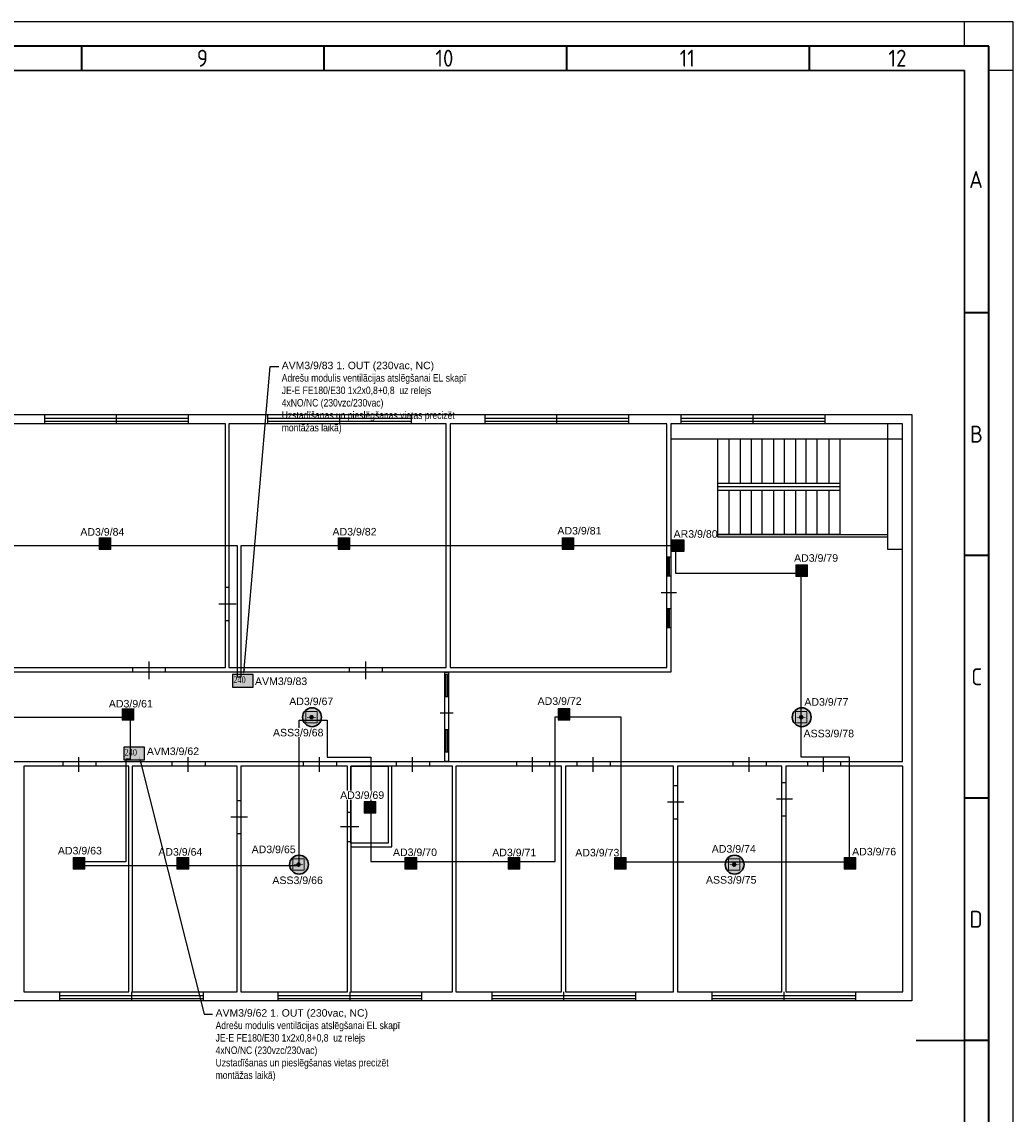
# Model space of a CAD drawing. Header units: millimetres. Extents: x -197461 to 862495, y -970068 to 63888.
# Tile 141 of 205: x -85127 to -57404, y -216657 to -186107. Entities that reach past the tile are written whole.
import ezdxf
from ezdxf import colors
from ezdxf.entities.mleader import LeaderData, LeaderLine
from ezdxf.math import Vec2, Vec3

# ---------------------------------------------------------------- set-up
doc = ezdxf.new("R2010")
doc.units = ezdxf.units.MM
doc.layers.get('0').update_dxf_attribs({"linetype": 'CONTINUOUS'})
doc.layers.add('Rasējuma lapa', color=7, linetype='CONTINUOUS')
doc.layers.add('UAS', color=240, linetype='CONTINUOUS')
doc.layers.add('S-STRS', color=7, linetype='CONTINUOUS', lineweight=9)
doc.styles.add('ARIAL', font='arialbd.ttf')
doc.styles.add('ISO', font='iso')
doc.styles.add('Karlis_times', font='times.ttf', dxfattribs={"height": 2.2})

# ---------------------------------------------------------------- blocks, each defined once
blk = doc.blocks.new('A2_L')
at = {"layer": 'Rasējuma lapa'}
for p, q in [((0, 420), (-594, 420)), ((-10, 415), (-10, 420)), ((0, 0), (0, 420)), ((0, 410), (-5, 410))]:
    blk.add_line(p, q, dxfattribs=at)
at = {"layer": 'Rasējuma lapa', "lineweight": 35}
for p, q in [((-5, 415), (-579, 415)), ((-192, 410), (-192, 415)), ((-142, 410), (-142, 415)), ((-92, 410), (-92, 415)), ((-42, 410), (-42, 415)), ((-5, 5), (-5, 415)), ((-5, 360), (-10, 360)), ((-5, 310), (-10, 310)), ((-5, 260), (-10, 260)), ((-5, 210), (-10, 210))]:
    blk.add_line(p, q, dxfattribs=at)
at = {"layer": 'Rasējuma lapa', "lineweight": 30}
for p, q in [((-10, 410), (-574, 410)), ((-10, 10), (-10, 410)), ((-20, 210), (-10, 210))]:
    blk.add_line(p, q, dxfattribs=at)
at = {"layer": 'Rasējuma lapa', "style": 'ISO'}
for s, p in [('9', (-168.28, 410.75)), ('10', (-119.1, 410.75)), ('12', (-25.71, 410.75)), ('11', (-68.75, 410.75)), ('A', (-9.07, 385.75)), ('B', (-8.9, 333.25)), ('C', (-8.64, 283.25)), ('D', (-9, 233.25))]:
    blk.add_text(s, height=3.5, dxfattribs=at).set_placement(p)
blk = doc.blocks.new('*U1293')
at = {"layer": 'Rasējuma lapa'}
blk.add_blockref('A2_L', (0, 0), dxfattribs=at)
blk = doc.blocks.new('AD-proj')
at = {"lineweight": 5}
blk.add_lwpolyline([(-250, -250), (250, -250), (250, 250), (-250, 250)], close=True, dxfattribs=at)
at = {"const_width": 30}
blk.add_lwpolyline([(-200, 0), (200, 0)], dxfattribs=at)
at = {"const_width": 100}
blk.add_lwpolyline([(-50, 0, 1), (50, 0, 1)], format="xyb", close=True, dxfattribs=at)
blk = doc.blocks.new('AP')
blk.add_hatch(color=256).paths.add_polyline_path([(150, 0, 1), (-150, 0, 1)])
for p, q in [((-250, 250), (250, 250)), ((-250, -250), (-250, 250)), ((250, 250), (250, -250)), ((250, -250), (-250, -250))]:
    blk.add_line(p, q)
blk.add_circle((0, 0), 150)

msp = doc.modelspace()

# ---------------------------------------------------------------- hatches: boundary and pattern name
at = {"layer": 'S-STRS', "true_color": 0xffffff}
h = msp.add_hatch(dxfattribs=at)
h.set_pattern_fill('ANGLE', scale=0.5625)
h.set_pattern_definition([(0, (4433071.42, 5803122.6756), (0, 3.9290625), [2.8575, -1.0715625]), (90, (4433071.42, 5803122.6756), (-3.9290625, 2e-16), [2.8575, -1.0715625])])
h.paths.add_polyline_path([(-79238.44094, -204363.42877), (-79238.37884, -204719.24908), (-78655.08004, -204719.24909), (-78655.14215, -204363.36667)])
h = msp.add_hatch(dxfattribs=at)
h.set_pattern_fill('ANGLE', scale=0.5625)
h.set_pattern_definition([(0, (4430032.0664, 5801092.1674), (0, 3.9290625), [2.8575, -1.0715625]), (90, (4430032.0664, 5801092.1674), (-3.9290625, 2e-16), [2.8575, -1.0715625])])
h.paths.add_polyline_path([(-82277.79468, -206393.93694), (-82277.73258, -206749.75725), (-81694.43379, -206749.75726), (-81694.4959, -206393.87483)])
at = {"layer": 'UAS', "lineweight": 50, "true_color": 0xffffff}
h = msp.add_hatch(color=7, dxfattribs=at)
h.dxf.hatch_style = 1
h.paths.add_polyline_path([(-82837.9153, -200701.64932), (-82772.44436, -200701.64932, 1)], flags=16)
h.paths.add_polyline_path([(-82641.50248, -200865.32667), (-82641.50248, -200537.97197), (-82968.85718, -200537.97197), (-82968.85718, -200865.32667)])
h = msp.add_hatch(color=7, dxfattribs=at)
h.dxf.hatch_style = 1
h.paths.add_polyline_path([(-76149.99728, -200701.64932), (-76084.52634, -200701.64932, 1)], flags=16)
h.paths.add_polyline_path([(-75953.58446, -200865.32667), (-75953.58446, -200537.97197), (-76280.93916, -200537.97197), (-76280.93916, -200865.32667)])
h = msp.add_hatch(color=7, dxfattribs=at)
h.dxf.hatch_style = 1
h.paths.add_polyline_path([(-69887.19394, -200701.64932), (-69821.723, -200701.64932, 1)], flags=16)
h.paths.add_polyline_path([(-69690.78113, -200865.32667), (-69690.78113, -200537.97197), (-70018.13582, -200537.97197), (-70018.13582, -200865.32667)])
h = msp.add_hatch(color=7, dxfattribs=at)
h.dxf.hatch_style = 1
h.paths.add_polyline_path([(-66617.31308, -200920.16133), (-66617.31308, -200592.80664), (-66944.66778, -200592.80664), (-66944.66778, -200920.16133)])
h.paths.add_polyline_path([(-66879.19684, -200756.48399, -1), (-66682.78402, -200756.48399, -1)], flags=16)
h = msp.add_hatch(color=7, dxfattribs=at)
h.dxf.hatch_style = 1
h.paths.add_polyline_path([(-63353.9533, -201458.97199), (-63288.48236, -201458.97199, 1)], flags=16)
h.paths.add_polyline_path([(-63157.54049, -201622.64934), (-63157.54049, -201295.29464), (-63484.89518, -201295.29464), (-63484.89518, -201622.64934)])
h = msp.add_hatch(color=7, dxfattribs=at)
h.dxf.hatch_style = 1
h.paths.add_polyline_path([(-82194.96213, -205478.45203), (-82129.49119, -205478.45203, 1)], flags=16)
h.paths.add_polyline_path([(-81998.54931, -205642.12938), (-81998.54931, -205314.77469), (-82325.90401, -205314.77469), (-82325.90401, -205642.12938)])
h = msp.add_hatch(color=7, dxfattribs=at)
h.dxf.hatch_style = 1
h.paths.add_polyline_path([(-76992.57326, -205555.13387, -1), (-77055.66019, -205555.13387, -1)], flags=0)
h.paths.add_polyline_path([(-77181.83406, -205397.41654), (-77181.83406, -205712.85121), (-76866.39939, -205712.85121), (-76866.39939, -205397.41654)], flags=16)
h.paths.add_polyline_path([(-76747.53555, -205555.85105, 1), (-77275.58286, -205555.85105, 1)])
h.paths.add_polyline_path([(-76866.39939, -205712.85121), (-77181.83406, -205712.85121), (-77181.83406, -205397.41654), (-76866.39939, -205397.41654)], flags=16)
h = msp.add_hatch(color=7, dxfattribs=at)
h.dxf.hatch_style = 1
h.paths.add_polyline_path([(-70000.29557, -205478.45203), (-69934.82463, -205478.45203, 1)], flags=16)
h.paths.add_polyline_path([(-69803.88275, -205642.12938), (-69803.88275, -205314.77469), (-70131.23745, -205314.77469), (-70131.23745, -205642.12938)])
h = msp.add_hatch(color=7, dxfattribs=at)
h.dxf.hatch_style = 1
h.paths.add_polyline_path([(-63299.15947, -205555.13387, -1), (-63362.24641, -205555.13387, -1)], flags=0)
h.paths.add_polyline_path([(-63488.42027, -205397.41654), (-63488.42027, -205712.85121), (-63172.98561, -205712.85121), (-63172.98561, -205397.41654)], flags=16)
h.paths.add_polyline_path([(-63054.12177, -205555.85105, 1), (-63582.16907, -205555.85105, 1)])
h.paths.add_polyline_path([(-63172.98561, -205712.85121), (-63488.42027, -205712.85121), (-63488.42027, -205397.41654), (-63172.98561, -205397.41654)], flags=16)
h = msp.add_hatch(color=7, dxfattribs=at)
h.dxf.hatch_style = 1
h.paths.add_polyline_path([(-75427.15346, -208071.8204), (-75361.68252, -208071.8204, 1)], flags=16)
h.paths.add_polyline_path([(-75230.74065, -208235.49775), (-75230.74065, -207908.14305), (-75558.09534, -207908.14305), (-75558.09534, -208235.49775)])
h = msp.add_hatch(color=7, dxfattribs=at)
h.dxf.hatch_style = 1
h.paths.add_polyline_path([(-83557.74638, -209641.73504), (-83492.27544, -209641.73504, 1)], flags=16)
h.paths.add_polyline_path([(-83361.33356, -209805.41239), (-83361.33356, -209478.05769), (-83688.68826, -209478.05769), (-83688.68826, -209805.41239)])
h = msp.add_hatch(color=7, dxfattribs=at)
h.dxf.hatch_style = 1
h.paths.add_polyline_path([(-80657.54557, -209641.73504), (-80592.07463, -209641.73504, 1)], flags=16)
h.paths.add_polyline_path([(-80461.13275, -209805.41239), (-80461.13275, -209478.05769), (-80788.48744, -209478.05769), (-80788.48744, -209805.41239)])
at = {"layer": 'UAS', "lineweight": 50, "true_color": 0xc7c8ca}
h = msp.add_hatch(color=9, dxfattribs=at)
h.dxf.hatch_style = 1
h.paths.add_polyline_path([(-77356.40535, -209677.76399, -1), (-77419.49229, -209677.76399, -1)], flags=0)
h.paths.add_polyline_path([(-77545.66615, -209520.04666), (-77545.66615, -209835.48133), (-77230.23149, -209835.48133), (-77230.23149, -209520.04666)], flags=16)
h.paths.add_polyline_path([(-77111.36764, -209678.48117, 1), (-77639.41495, -209678.48117, 1)])
h.paths.add_polyline_path([(-77230.23149, -209835.48133), (-77545.66615, -209835.48133), (-77545.66615, -209520.04666), (-77230.23149, -209520.04666)], flags=16)
at = {"layer": 'UAS', "lineweight": 50, "true_color": 0xffffff}
h = msp.add_hatch(color=7, dxfattribs=at)
h.dxf.hatch_style = 1
h.paths.add_polyline_path([(-74281.28616, -209641.73504), (-74215.81522, -209641.73504, 1)], flags=16)
h.paths.add_polyline_path([(-74084.87334, -209805.41239), (-74084.87334, -209478.05769), (-74412.22804, -209478.05769), (-74412.22804, -209805.41239)])
h = msp.add_hatch(color=7, dxfattribs=at)
h.dxf.hatch_style = 1
h.paths.add_polyline_path([(-71398.09844, -209641.73504), (-71332.6275, -209641.73504, 1)], flags=16)
h.paths.add_polyline_path([(-71201.68562, -209805.41239), (-71201.68562, -209478.05769), (-71529.04032, -209478.05769), (-71529.04032, -209805.41239)])
h = msp.add_hatch(color=7, dxfattribs=at)
h.dxf.hatch_style = 1
h.paths.add_polyline_path([(-68422.47291, -209641.73504), (-68357.00197, -209641.73504, 1)], flags=16)
h.paths.add_polyline_path([(-68226.06009, -209805.41239), (-68226.06009, -209478.05769), (-68553.41479, -209478.05769), (-68553.41479, -209805.41239)])
at = {"layer": 'UAS', "lineweight": 50, "true_color": 0xc7c8ca}
h = msp.add_hatch(color=9, dxfattribs=at)
h.dxf.hatch_style = 1
h.paths.add_polyline_path([(-65174.8885, -209677.76399, -1), (-65237.97543, -209677.76399, -1)], flags=0)
h.paths.add_polyline_path([(-65364.1493, -209520.04666), (-65364.1493, -209835.48133), (-65048.71463, -209835.48133), (-65048.71463, -209520.04666)], flags=16)
h.paths.add_polyline_path([(-64929.85079, -209678.48117, 1), (-65457.8981, -209678.48117, 1)])
h.paths.add_polyline_path([(-65048.71463, -209835.48133), (-65364.1493, -209835.48133), (-65364.1493, -209520.04666), (-65048.71463, -209520.04666)], flags=16)
at = {"layer": 'UAS', "lineweight": 50, "true_color": 0xffffff}
h = msp.add_hatch(color=7, dxfattribs=at)
h.dxf.hatch_style = 1
h.paths.add_polyline_path([(-61995.8831, -209641.73504), (-61930.41216, -209641.73504, 1)], flags=16)
h.paths.add_polyline_path([(-61799.47028, -209805.41239), (-61799.47028, -209478.05769), (-62126.82498, -209478.05769), (-62126.82498, -209805.41239)])

# ---------------------------------------------------------------- linework, layer by layer
at = {"color": 18, "true_color": 0x000000}
for p, q in [((-84497.72382, -197092.77502), (-84497.72382, -197350.60784)), ((-84497.72382, -197195.90815), (-82486.62778, -197195.90815)), ((-84497.72382, -197278.41465), (-82486.62778, -197278.41465)), ((-82486.62778, -197092.77502), (-82486.62778, -197350.60784)), ((-82486.62778, -197092.77502), (-82486.62778, -197350.60784)), ((-82486.62778, -197195.90815), (-80475.53174, -197195.90815)), ((-82486.62778, -197278.41465), (-80475.53174, -197278.41465)), ((-80475.53174, -197092.77502), (-80475.53174, -197350.60784)), ((-78258.16945, -197092.77502), (-78258.16945, -197350.60784)), ((-78258.16945, -197195.90815), (-76247.07341, -197195.90815)), ((-78258.16945, -197278.41465), (-76247.07341, -197278.41465)), ((-76247.07341, -197092.77502), (-76247.07341, -197350.60784)), ((-76247.07341, -197092.77502), (-76247.07341, -197350.60784)), ((-76247.07341, -197195.90815), (-74235.97737, -197195.90815)), ((-76247.07341, -197278.41465), (-74235.97737, -197278.41465)), ((-74235.97737, -197092.77502), (-74235.97737, -197350.60784)), ((-72183.62808, -197092.77502), (-72183.62808, -197350.60784)), ((-72183.62808, -197195.90815), (-70172.53205, -197195.90815)), ((-72183.62808, -197278.41465), (-70172.53205, -197278.41465)), ((-70172.53205, -197092.77502), (-70172.53205, -197350.60784)), ((-70172.53205, -197092.77502), (-70172.53205, -197350.60784)), ((-70172.53205, -197195.90815), (-68161.43601, -197195.90815)), ((-70172.53205, -197278.41465), (-68161.43601, -197278.41465)), ((-68161.43601, -197092.77502), (-68161.43601, -197350.60784)), ((-66696.94556, -197092.77502), (-66696.94556, -197350.60784)), ((-66696.94556, -197195.90815), (-64685.84953, -197195.90815)), ((-66696.94556, -197278.41465), (-64685.84953, -197278.41465)), ((-64685.84953, -197092.77502), (-64685.84953, -197350.60784)), ((-64685.84953, -197092.77502), (-64685.84953, -197350.60784)), ((-64685.84953, -197195.90815), (-62674.75349, -197195.90815)), ((-64685.84953, -197278.41465), (-62674.75349, -197278.41465)), ((-62674.75349, -197092.77502), (-62674.75349, -197350.60784)), ((-60498.64444, -197350.60784), (-66975.40501, -197350.60784)), ((-66975.40501, -197350.60784), (-66975.40501, -204291.4675)), ((-60921.49028, -197350.60784), (-60921.49028, -200857.13427)), ((-60498.64444, -206797.60256), (-60498.64444, -197350.60784)), ((-66975.40501, -197773.45368), (-60508.95776, -197773.45368)), ((-65356.21487, -197773.45368), (-65356.21487, -199011.05124)), ((-65036.50217, -197773.45368), (-65036.50217, -199011.05124)), ((-64727.10278, -197773.45368), (-64727.10278, -199011.05124)), ((-64428.0167, -197773.45368), (-64428.0167, -199011.05124)), ((-64108.304, -197773.45368), (-64108.304, -199011.05124)), ((-63809.21792, -197773.45368), (-63809.21792, -199011.05124)), ((-63489.50522, -197773.45368), (-63489.50522, -199011.05124)), ((-63200.73245, -197773.45368), (-63200.73245, -199011.05124)), ((-62891.33306, -197773.45368), (-62891.33306, -199011.05124)), ((-62561.30705, -197773.45368), (-62561.30705, -199011.05124)), ((-65655.30095, -199103.87106), (-62251.90766, -199103.87106)), ((-65356.21487, -199217.3175), (-65356.21487, -200444.60175)), ((-65036.50217, -199217.3175), (-65036.50217, -200444.60175)), ((-64727.10278, -199217.3175), (-64727.10278, -200444.60175)), ((-64428.0167, -199217.3175), (-64428.0167, -200444.60175)), ((-64108.304, -199217.3175), (-64108.304, -200444.60175)), ((-63809.21792, -199217.3175), (-63809.21792, -200444.60175)), ((-63489.50522, -199217.3175), (-63489.50522, -200444.60175)), ((-63200.73245, -199217.3175), (-63200.73245, -200444.60175)), ((-62891.33306, -199217.3175), (-62891.33306, -200444.60175)), ((-62561.30705, -199217.3175), (-62561.30705, -200444.60175)), ((-60921.49028, -200857.13427), (-60498.64444, -200857.13427)), ((-67088.85146, -201073.71384), (-66975.40501, -201073.71384)), ((-67047.59821, -201599.6928), (-67047.59821, -201073.71384)), ((-67016.65827, -201599.6928), (-67016.65827, -201073.71384)), ((-67088.85146, -201599.6928), (-66975.40501, -201599.6928)), ((-79433.88713, -201919.40551), (-79341.06731, -201919.40551)), ((-67243.55115, -202063.79189), (-66820.70532, -202063.79189)), ((-79619.52676, -202383.50459), (-79134.80105, -202383.50459)), ((-67088.85146, -202517.57766), (-66975.40501, -202517.57766)), ((-67047.59821, -203043.55663), (-67047.59821, -202517.57766)), ((-67016.65827, -203043.55663), (-67016.65827, -202517.57766)), ((-79433.88713, -202847.60368), (-79341.06731, -202847.60368)), ((-67088.85146, -203043.55663), (-66975.40501, -203043.55663)), ((-81579.05624, -203992.38142), (-81579.05624, -204487.42045)), ((-75514.82819, -203992.38142), (-75514.82819, -204487.42045)), ((-66975.40501, -204291.4675), (-98183.49018, -204291.4675)), ((-82032.84201, -204178.02106), (-82032.84201, -204281.15419)), ((-81114.95715, -204178.02106), (-81114.95715, -204281.15419)), ((-75968.61396, -204178.02106), (-75968.61396, -204281.15419)), ((-75050.7291, -204178.02106), (-75050.7291, -204281.15419)), ((-73297.46589, -204353.34738), (-73194.33276, -204353.34738)), ((-73266.52595, -204353.34738), (-73266.52595, -204972.14616)), ((-73225.2727, -204353.34738), (-73225.2727, -204972.14616)), ((-73297.46589, -204972.14616), (-73194.33276, -204972.14616)), ((-73431.53896, -205436.24524), (-73060.25969, -205436.24524)), ((-73297.46589, -205900.34433), (-73194.33276, -205900.34433)), ((-73266.52595, -205900.34433), (-73266.52595, -206519.14311)), ((-73225.2727, -205900.34433), (-73225.2727, -206519.14311)), ((-128906.84964, -206797.60256), (-60498.64444, -206797.60256)), ((-83982.05817, -206797.60256), (-83982.05817, -206921.36232)), ((-83538.58571, -206673.84281), (-83538.58571, -207086.37533)), ((-83053.86, -206797.60256), (-83053.86, -206921.36232)), ((-80929.31752, -206797.60256), (-80929.31752, -206921.36232)), ((-80485.84506, -206673.84281), (-80485.84506, -207086.37533)), ((-80001.11935, -206797.60256), (-80001.11935, -206921.36232)), ((-77257.77809, -206797.60256), (-77257.77809, -206921.36232)), ((-76814.30563, -206673.84281), (-76814.30563, -207086.37533)), ((-76329.57991, -206797.60256), (-76329.57991, -206921.36232)), ((-74658.82321, -206797.60256), (-74658.82321, -206921.36232)), ((-74215.35075, -206673.84281), (-74215.35075, -207086.37533)), ((-73730.62504, -206797.60256), (-73730.62504, -206921.36232)), ((-73297.46589, -206519.14311), (-73194.33276, -206519.14311)), ((-71296.68317, -206797.60256), (-71296.68317, -206921.36232)), ((-70853.21071, -206673.84281), (-70853.21071, -207086.37533)), ((-70368.48499, -206797.60256), (-70368.48499, -206921.36232)), ((-69605.29983, -206797.60256), (-69605.29983, -206921.36232)), ((-69161.82737, -206673.84281), (-69161.82737, -207086.37533)), ((-68677.10166, -206797.60256), (-68677.10166, -206921.36232)), ((-65242.76843, -206797.60256), (-65242.76843, -206921.36232)), ((-64799.29597, -206673.84281), (-64799.29597, -207086.37533)), ((-64314.57026, -206797.60256), (-64314.57026, -206921.36232)), ((-63159.4792, -206797.60256), (-63159.4792, -206921.36232)), ((-62716.00674, -206673.84281), (-62716.00674, -207086.37533)), ((-62231.28103, -206797.60256), (-62231.28103, -206921.36232)), ((-66903.21182, -207467.96791), (-66789.76538, -207467.96791)), ((-79103.86111, -207880.50043), (-79000.72798, -207880.50043)), ((-67068.22483, -207921.75368), (-66614.43906, -207921.75368)), ((-64025.79749, -207839.24718), (-63572.01172, -207839.24718)), ((-79279.18744, -208344.59951), (-78815.08835, -208344.59951)), ((-76020.18052, -208210.52644), (-75927.36071, -208210.52644)), ((-76216.13347, -208612.74565), (-75700.46782, -208612.74565)), ((-66903.21182, -208396.16608), (-66789.76538, -208396.16608)), ((-79103.86111, -208808.6986), (-79000.72798, -208808.6986)), ((-76020.18052, -209035.59148), (-75927.36071, -209035.59148)), ((-84074.87799, -213233.10988), (-84074.87799, -213490.94271)), ((-82063.78195, -213233.10988), (-82063.78195, -213490.94271)), ((-82063.78195, -213233.10988), (-82063.78195, -213490.94271)), ((-80052.68591, -213233.10988), (-80052.68591, -213490.94271)), ((-77969.39668, -213233.10988), (-77969.39668, -213490.94271)), ((-75958.30065, -213233.10988), (-75958.30065, -213490.94271)), ((-75958.30065, -213233.10988), (-75958.30065, -213490.94271)), ((-73947.20461, -213233.10988), (-73947.20461, -213490.94271)), ((-71987.67514, -213233.10988), (-71987.67514, -213490.94271)), ((-69976.5791, -213233.10988), (-69976.5791, -213490.94271)), ((-69976.5791, -213233.10988), (-69976.5791, -213490.94271)), ((-67965.48306, -213233.10988), (-67965.48306, -213490.94271)), ((-65830.62727, -213233.10988), (-65830.62727, -213490.94271)), ((-63819.53123, -213233.10988), (-63819.53123, -213490.94271)), ((-63819.53123, -213233.10988), (-63819.53123, -213490.94271)), ((-61808.4352, -213233.10988), (-61808.4352, -213490.94271)), ((-84074.87799, -213336.24301), (-82063.78195, -213336.24301)), ((-84074.87799, -213418.74951), (-82063.78195, -213418.74951)), ((-82063.78195, -213336.24301), (-80052.68591, -213336.24301)), ((-82063.78195, -213418.74951), (-80052.68591, -213418.74951)), ((-77969.39668, -213336.24301), (-75958.30065, -213336.24301)), ((-77969.39668, -213418.74951), (-75958.30065, -213418.74951)), ((-75958.30065, -213336.24301), (-73947.20461, -213336.24301)), ((-75958.30065, -213418.74951), (-73947.20461, -213418.74951)), ((-71987.67514, -213336.24301), (-69976.5791, -213336.24301)), ((-71987.67514, -213418.74951), (-69976.5791, -213418.74951)), ((-69976.5791, -213336.24301), (-67965.48306, -213336.24301)), ((-69976.5791, -213418.74951), (-67965.48306, -213418.74951)), ((-65830.62727, -213336.24301), (-63819.53123, -213336.24301)), ((-65830.62727, -213418.74951), (-63819.53123, -213418.74951)), ((-63819.53123, -213336.24301), (-61808.4352, -213336.24301)), ((-63819.53123, -213418.74951), (-61808.4352, -213418.74951))]:
    msp.add_line(p, q, dxfattribs=at)
for points in [[(-129144.05584, -197092.77502), (-60240.81162, -197092.77502), (-60240.81162, -213490.94271), (-129144.05584, -213490.94271)], [(-85518.74181, -204167.70774), (-79433.88713, -204167.70774), (-79433.88713, -197350.60784), (-85518.74181, -197350.60784)], [(-79341.06731, -204167.70774), (-73256.21264, -204167.70774), (-73256.21264, -197350.60784), (-79341.06731, -197350.60784)], [(-73153.07951, -204167.70774), (-67088.85146, -204167.70774), (-67088.85146, -197350.60784), (-73153.07951, -197350.60784)], [(-65665.61426, -197773.45368), (-62251.90766, -197773.45368), (-62251.90766, -200444.60175), (-65665.61426, -200444.60175)], [(-65665.61426, -199011.05124), (-62251.90766, -199011.05124), (-62251.90766, -199217.3175), (-65665.61426, -199217.3175)], [(-65665.61426, -200444.60175), (-60921.49028, -200444.60175), (-60921.49028, -200516.79494), (-65665.61426, -200516.79494)], [(-73297.46589, -204291.4675), (-73194.33276, -204291.4675), (-73194.33276, -206797.60256), (-73297.46589, -206797.60256)], [(-85075.26935, -213233.10988), (-82135.97514, -213233.10988), (-82135.97514, -206921.36232), (-85075.26935, -206921.36232)], [(-82043.15532, -213233.10988), (-79103.86111, -213233.10988), (-79103.86111, -206921.36232), (-82043.15532, -206921.36232)], [(-79000.72798, -213233.10988), (-76020.18052, -213233.10988), (-76020.18052, -206921.36232), (-79000.72798, -206921.36232)], [(-75927.36071, -213233.10988), (-73080.88632, -213233.10988), (-73080.88632, -206921.36232), (-75927.36071, -206921.36232)], [(-75927.36071, -206921.36232), (-74885.71609, -206921.36232), (-74885.71609, -209076.84474), (-75927.36071, -209076.84474)], [(-72988.0665, -213233.10988), (-70038.45898, -213233.10988), (-70038.45898, -206921.36232), (-72988.0665, -206921.36232)], [(-69925.01254, -213233.10988), (-66903.21182, -213233.10988), (-66903.21182, -206921.36232), (-69925.01254, -206921.36232)], [(-66789.76538, -213233.10988), (-63871.0978, -213233.10988), (-63871.0978, -206921.36232), (-66789.76538, -206921.36232)], [(-63757.65136, -213233.10988), (-60488.33113, -213233.10988), (-60488.33113, -206921.36232), (-63757.65136, -206921.36232)]]:
    msp.add_lwpolyline(points, close=True, dxfattribs=at)
for points in [[(-75927.36071, -209179.97787), (-74782.58296, -209179.97787), (-74782.58296, -206921.36232)], [(-63871.0978, -207385.4614), (-63757.65136, -207385.4614)], [(-63871.0978, -208313.65957), (-63757.65136, -208313.65957)]]:
    msp.add_lwpolyline(points, dxfattribs=at)
at = {"layer": 'UAS', "color": 1}
msp.add_lwpolyline([(-86557.20084, -205555.17779), (-82099.59307, -205555.17779), (-82099.59307, -206725.06865), (-82216.09732, -206725.06865), (-82216.09732, -209595.21717), (-83489.59827, -209595.21717), (-83489.59827, -209702.60761), (-77371.08723, -209702.60761), (-77371.08723, -205637.46335), (-76590.25712, -205637.46335), (-76590.25712, -206669.02838), (-75370.4183, -206669.02838), (-75370.4183, -209586.02971), (-70211.97741, -209586.02971), (-70211.97741, -205542.34426), (-68378.88745, -205542.34426), (-68378.88745, -209596.3897), (-61980.75913, -209596.3897), (-61980.75913, -206673.52573), (-63332.48487, -206673.52573), (-63332.48487, -201535.90655), (-66834.31121, -201535.90655), (-66834.31121, -200765.28456), (-79003.56446, -200765.28456), (-79003.56446, -204430.58173), (-79095.82505, -204430.58173), (-79095.82505, -200766.31252), (-92553.25305, -200766.31252)], dxfattribs=at)
at = {"layer": 'UAS', "color": 1, "ltscale": 0.2}
for points in [[(-78655.14215, -204363.36667), (-79238.44094, -204363.42877), (-79238.37884, -204719.24908), (-78655.08004, -204719.24909)], [(-81694.4959, -206393.87483), (-82277.79468, -206393.93694), (-82277.73258, -206749.75725), (-81694.43379, -206749.75726)]]:
    msp.add_lwpolyline(points, close=True, dxfattribs=at)
at = {"layer": 'UAS', "color": 1, "lineweight": 30}
for centre in [(-77011.5592, -205555.85105), (-63318.14542, -205555.85105), (-77375.3913, -209678.48117), (-65193.87444, -209678.48117)]:
    msp.add_circle(centre, 264.02365, dxfattribs=at)

# ---------------------------------------------------------------- block references
at = {"layer": 'Rasējuma lapa', "xscale": 135.6730224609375, "yscale": 135.6730224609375, "zscale": 135.6730224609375}
msp.add_blockref('*U1293', (-57403.98768, -243090.00039), dxfattribs=at)
at = {"layer": 'UAS'}
for p, xscale, yscale, zscale in [((-82805.17983, -200701.64932), 0.6547093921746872, 0.6547093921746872, 0.6547093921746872), ((-76117.26181, -200701.64932), 0.6547093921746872, 0.6547093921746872, 0.6547093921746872), ((-69854.45847, -200701.64932), 0.6547093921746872, 0.6547093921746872, 0.6547093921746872), ((-63321.21783, -201458.97199), 0.6547093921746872, 0.6547093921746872, 0.6547093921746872), ((-82162.22666, -205478.45203), 0.6547093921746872, 0.6547093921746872, 0.6547093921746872), ((-77024.11672, -205555.13387), 0.6308693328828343, 0.6308693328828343, 0.6308693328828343), ((-69967.5601, -205478.45203), 0.6547093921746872, 0.6547093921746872, 0.6547093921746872), ((-63330.70294, -205555.13387), 0.6308693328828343, 0.6308693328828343, 0.6308693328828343), ((-75394.41799, -208071.8204), 0.6547093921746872, 0.6547093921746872, 0.6547093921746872), ((-83525.01091, -209641.73504), 0.6547093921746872, 0.6547093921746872, 0.6547093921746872), ((-80624.8101, -209641.73504), 0.6547093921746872, 0.6547093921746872, 0.6547093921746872), ((-77387.94882, -209677.76399), 0.6308693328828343, 0.6308693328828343, 0.6308693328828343), ((-74248.55069, -209641.73504), 0.6547093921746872, 0.6547093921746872, 0.6547093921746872), ((-71365.36297, -209641.73504), 0.6547093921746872, 0.6547093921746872, 0.6547093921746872), ((-68389.73744, -209641.73504), 0.6547093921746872, 0.6547093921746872, 0.6547093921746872), ((-65206.43196, -209677.76399), 0.6308693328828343, 0.6308693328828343, 0.6308693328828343), ((-61963.14763, -209641.73504), 0.6547093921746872, 0.6547093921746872, 0.6547093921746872)]:
    msp.add_blockref('AD-proj', p, dxfattribs=dict(at, xscale=xscale, yscale=yscale, zscale=zscale))
at = {"layer": 'UAS', "color": 97, "xscale": 0.6547093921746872, "yscale": 0.6547093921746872, "zscale": 0.6547093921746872}
msp.add_blockref('AP', (-66780.99043, -200756.48399), dxfattribs=at)

# ---------------------------------------------------------------- texts
at = {"layer": 'UAS', "color": 1, "style": 'Karlis_times', "width": 0.7}
for p in [(-79212.96328, -204602.11791), (-82252.31702, -206632.62608)]:
    msp.add_text('240', height=186.805669, dxfattribs=at).set_placement(p)

# ---------------------------------------------------------------- next in the draw order: texts
at = {"layer": 'UAS', "color": 251, "linetype": 'Continuous', "lineweight": 20, "true_color": 0x636466, "char_height": 211.4384766, "width": 1051.7117129, "attachment_point": 5, "style": 'ARIAL', "bg_fill": 3, "box_fill_scale": 1.1, "bg_fill_color": 256, "bg_fill_transparency": 0}
for s, insert in [('\\A1;{\\fArial|b0|i0|c186|p34;\\C1;AD3/9/84}', (-82875.31926, -200374.56067)), ('\\A1;{\\fArial|b0|i0|c186|p34;\\C1;AD3/9/82}', (-75823.42737, -200368.42499)), ('\\A1;{\\fArial|b0|i0|c186|p34;\\C1;AD3/9/81}', (-69533.33219, -200340.73412)), ('\\A1;{\\fArial|b0|i0|c186|p34;\\C1;AR3/9/80}', (-66284.11485, -200431.11492)), ('\\A1;{\\fArial|b0|i0|c186|p34;\\C1;AD3/9/79}', (-62914.84886, -201103.38938)), ('\\A1;{\\fArial|b0|i0|c186|p34;\\C1;AVM3/9/83}', (-77876.83689, -204551.20725)), ('\\A1;{\\fArial|b0|i0|c186|p34;\\C1;AD3/9/72}', (-70087.49827, -205105.8919)), ('\\A1;{\\fArial|b0|i0|c186|p34;\\C1;AD3/9/61}', (-82078.29126, -205178.87756)), ('\\A1;{\\fArial|b0|i0|c186|p34;\\C1;AD3/9/67}', (-77032.81022, -205113.52134)), ('\\A1;{\\fArial|b0|i0|c186|p34;\\C1;AD3/9/77}', (-62627.22125, -205129.43877)), ('\\A1;{\\fArial|b0|i0|c186|p34;\\C1;ASS3/9/68}', (-77397.77652, -205987.38979)), ('\\A1;{\\fArial|b0|i0|c186|p34;\\C1;ASS3/9/78}', (-62559.62965, -206011.78794)), ('\\A1;{\\fArial|b0|i0|c186|p34;\\C1;AVM3/9/62}', (-80900.02819, -206509.62922)), ('\\A1;{\\fArial|b0|i0|c186|p34;\\C1;AD3/9/69}', (-75609.45227, -207735.57642)), ('\\A1;{\\fArial|b0|i0|c186|p34;\\C1;AD3/9/63}', (-83503.24419, -209288.69022)), ('\\A1;{\\fArial|b0|i0|c186|p34;\\C1;AD3/9/64}', (-80694.84319, -209323.91415)), ('\\A1;{\\fArial|b0|i0|c186|p34;\\C1;AD3/9/65}', (-78084.32574, -209253.2896)), ('\\A1;{\\fArial|b0|i0|c186|p34;\\C1;AD3/9/70}', (-74132.25497, -209334.11352)), ('\\A1;{\\fArial|b0|i0|c186|p34;\\C1;AD3/9/71}', (-71356.07252, -209340.05645)), ('\\A1;{\\fArial|b0|i0|c186|p34;\\C1;AD3/9/73}', (-69033.78523, -209343.5419)), ('\\A1;{\\fArial|b0|i0|c186|p34;\\C1;AD3/9/74}', (-65216.54322, -209239.37992)), ('\\A1;{\\fArial|b0|i0|c186|p34;\\C1;AD3/9/76}', (-61291.9415, -209315.61011)), ('\\A1;{\\fArial|b0|i0|c186|p34;\\C1;ASS3/9/66}', (-77414.86051, -210117.42448)), ('\\A1;{\\fArial|b0|i0|c186|p34;\\C1;ASS3/9/75}', (-65288.91976, -210105.31374))]:
    msp.add_mtext(s, dxfattribs=dict(at, insert=insert))

# ---------------------------------------------------------------- next in the draw order: leaders
at = {"layer": 'UAS', "color": 18, "true_color": 0x000000}
ml = msp.add_multileader_mtext('Standard', dxfattribs=at)
ml.set_content('\\A1;{\\fArial|b0|i0|c186|p34;\\C1;AVM3/9/83 \\C7;1. OUT (230vac, NC)\\fArial|b0|i0|c0|p34;\\P\\fArial Narrow|b0|i0|c0|p34;\\C256;\\c0;Adre\\fArial Narrow|b0|i0|c186|p34;šu modulis ventilācijas atslēgšanai EL skapī\\fArial Narrow|b0|i0|c0|p34;\\P\\fArial Narrow|b0|i0|c186|p34;JE-E FE180/E30 1x2x0,8+0,8 \\fArial Narrow|b0|i0|c0|p34; uz relejs 4xNO/NC (230vzc/230vac)\\fArial Narrow|b0|i0|c186|p34;\\PUzstadīšanas un pieslēgšanas vietas precizēt montāžas laikā)}', color=(41, 19, 236))
ml.set_leader_properties()
ml.build(insert=Vec2(0, 0))
ml.multileader.update_dxf_attribs({"text_right_attachment_type": 6, "dogleg_length": 0.36, "arrow_head_size": 166.99834})
ctx = ml.context
ctx.base_point, ctx.char_height, ctx.arrow_head_size, ctx.landing_gap_size, ctx.plane_origin = Vec3(-77941.9052, -195747.73916), 208.74792195, 166.99834, 83.49917, Vec3(-73076.57776, -221232.8788)
ctx.right_attachment = 6
notes = []
notes.append((ctx, [(0, (1, 1, 0), (-78177.88026, -195747.73916), (1, 0), 235.97506, [(0, [(-78923.88647, -204375.10363)], 0, [])])]))
ctx.mtext.insert, ctx.mtext.width, ctx.mtext.flow_direction = Vec3(-77858.40604, -195612.67954), 5185.9486629, 5
ml = msp.add_multileader_mtext('Standard', dxfattribs=at)
ml.set_content('\\A1;{\\fArial|b0|i0|c186|p34;\\C1;AVM3/9/6\\fArial|b0|i0|c0|p34;2\\fArial|b0|i0|c186|p34; \\C7;1. OUT (230vac, NC)\\fArial|b0|i0|c0|p34;\\P\\fArial Narrow|b0|i0|c0|p34;\\C256;\\c0;Adre\\fArial Narrow|b0|i0|c186|p34;šu modulis ventilācijas atslēgšanai EL skapī\\fArial Narrow|b0|i0|c0|p34;\\P\\fArial Narrow|b0|i0|c186|p34;JE-E FE180/E30 1x2x0,8+0,8 \\fArial Narrow|b0|i0|c0|p34; uz relejs 4xNO/NC (230vzc/230vac)\\fArial Narrow|b0|i0|c186|p34;\\PUzstadīšanas un pieslēgšanas vietas precizēt montāžas laikā)}', color=(41, 19, 236))
ml.set_leader_properties()
ml.build(insert=Vec2(0, 0))
ml.multileader.update_dxf_attribs({"text_right_attachment_type": 6, "dogleg_length": 0.36, "arrow_head_size": 166.99834})
ctx = ml.context
ctx.base_point, ctx.char_height, ctx.arrow_head_size, ctx.landing_gap_size, ctx.plane_origin = Vec3(-79791.58293, -213856.21568), 208.74792195, 166.99834, 83.49917, Vec3(-74926.25549, -239341.35532)
ctx.right_attachment = 6
notes.append((ctx, [(0, (1, 1, 0), (-80027.55799, -213856.21568), (1, 0), 235.97506, [(0, [(-81838.15853, -206675.42105)], 0, [])])]))
ctx.mtext.insert, ctx.mtext.width, ctx.mtext.flow_direction = Vec3(-79708.08376, -213721.15606), 5185.9486629, 5
for ctx, leaders in notes:
    for number, flags, end, landing, length, lines in leaders:
        leader = LeaderData()
        leader.index, (leader.has_last_leader_line, leader.has_dogleg_vector, leader.attachment_direction) = number, flags
        leader.last_leader_point, leader.dogleg_vector, leader.dogleg_length = Vec3(end), Vec3(landing), length
        for number, points, colour, breaks in lines:
            line = LeaderLine()
            line.index, line.vertices, line.color, line.breaks = number, Vec3.list(points), colors.encode_raw_color(colour), breaks
            leader.lines.append(line)
        ctx.leaders.append(leader)

doc.saveas('drawing.dxf')
